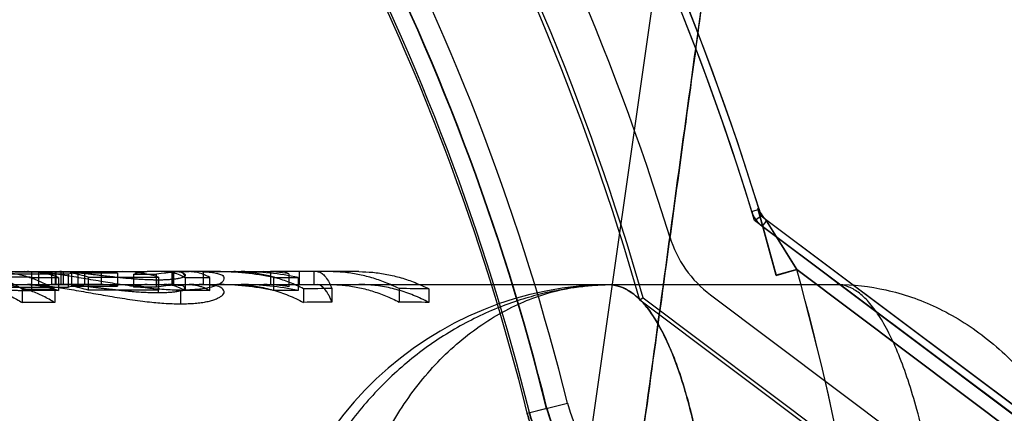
# Model space of a CAD drawing. Header units: millimetres. Extents: x 0 to 297, y 0 to 210.
# Tile 249 of 256: x 59.2713 to 59.4777, y 161.3406 to 161.4231. Entities that reach past the tile are written whole.
import ezdxf

# ---------------------------------------------------------------- set-up
doc = ezdxf.new("R2010")
doc.units = ezdxf.units.MM
doc.header["$LTSCALE"] = 16.335
doc.layers.get('0').update_dxf_attribs({"linetype": 'CONTINUOUS'})
for name, color, linetype in [('AXES_REF', 7, 'CONTINUOUS'), ('INTFCLR_1', 7, 'CONTINUOUS'), ('INTFCLR_144815', 7, 'CONTINUOUS'), ('INTFCLR_72935', 7, 'CONTINUOUS')]:
    doc.layers.add(name, color=color, linetype=linetype)

msp = doc.modelspace()

# ---------------------------------------------------------------- linework, layer by layer
at = {"color": 7, "linetype": 'Continuous'}
for radius in [8.7262453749, 8.7255, 8.6696226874]:
    msp.add_circle((57.5376079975, 154.4105885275), radius, dxfattribs=at)
msp.add_arc((57.5376079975, 154.4105885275), 8.64, 278.2771290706, 261.7228709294, dxfattribs=at)
at = {"layer": 'AXES_REF', "color": 9, "linetype": 'Continuous'}
msp.add_circle((57.5376079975, 154.4105885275), 7.9600610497, dxfattribs=at)
at = {"layer": 'INTFCLR_1', "color": 9, "linetype": 'Continuous'}
for p, q in [((59.42476840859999, 161.3828814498), (59.4262854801, 161.3833471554)), ((59.42985864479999, 161.3695095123), (59.4260616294, 161.3835150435)), ((59.4278873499, 161.3810677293), (59.4269351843, 161.3797981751)), ((59.5886596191, 161.2604885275), (59.42766164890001, 161.3812370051)), ((59.42766164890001, 161.3812370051), (59.4341900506, 161.3707157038)), ((59.4298586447, 161.3695095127), (59.4341900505, 161.370715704)), ((59.4341900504, 161.370715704), (59.5763596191, 161.2640885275)), ((59.3777023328, 161.340632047), (59.386121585, 161.3427204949))]:
    msp.add_line(p, q, dxfattribs=at)
at = {"layer": 'INTFCLR_1', "color": 6, "linetype": 'Continuous'}
for p, q in [((59.4260616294, 161.3835150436), (59.42628548, 161.3833471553)), ((59.4269351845, 161.3797981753), (59.5869728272, 161.2597699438)), ((59.4161351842, 161.365398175), (59.54549879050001, 161.2683754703))]:
    msp.add_line(p, q, dxfattribs=at)
for centre, radius, start, end in [((58.9058596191, 161.2235885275), 0.5443949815, 17.0652676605, 50.6603330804), ((58.9058596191, 161.2235885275), 0.5428080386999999, 17.0652678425, 50.60049391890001), ((58.9058596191, 161.2235885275), 0.5248080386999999, 17.065267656, 43.9273773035), ((59.43058734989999, 161.3846677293), 0.0060869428, 197.065251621, 233.1301031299), ((59.43058734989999, 161.3846677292), 0.0045, 197.0652665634, 233.1301023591), ((59.43058734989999, 161.3846677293), 0.0240869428, 197.065267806, 233.1301024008)]:
    msp.add_arc(centre, radius, start, end, dxfattribs=at)
at = {"layer": 'INTFCLR_1', "color": 9, "linetype": 'Continuous'}
for centre, radius, start, end in [((58.9058596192, 161.2235885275), 0.4948171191, 13.9313763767, 41.1654492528), ((58.9058596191, 161.2235885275), 0.4903178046, 13.9313763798, 41.16544923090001), ((58.9058596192, 161.2235885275), 0.4861427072, 13.9313770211, 41.16544983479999), ((58.9058596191, 161.2235885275), 0.4866235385, 13.9313763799, 41.1654492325), ((58.9058596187, 161.2235885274), 0.5484336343, 4.2349578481, 15.5612268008), ((59.4080353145, 161.3481563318), 0.0225778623, 193.931376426, 269.9999999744), ((59.4080353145, 161.3481563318), 0.0270771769, 193.9313763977, 269.9999999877)]:
    msp.add_arc(centre, radius, start, end, dxfattribs=at)
msp.add_open_spline([(59.42766164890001, 161.3812370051), (59.4269193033, 161.3817937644), (59.4263335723, 161.3826278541), (59.4260616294, 161.3835150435)], degree=3, dxfattribs=at)
for points, knots in [([(59.412220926, 161.3148015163), (59.4110098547, 161.3147407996), (59.4084844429, 161.314752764), (59.4045549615, 161.315218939), (59.4011355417, 161.3160578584), (59.3982794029, 161.3170641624), (59.3960079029, 161.318050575), (59.3936662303, 161.3192848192), (59.39126340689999, 161.3208103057), (59.3888121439, 161.3226834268), (59.386325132, 161.3249847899), (59.38430629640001, 161.3272857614), (59.3827180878, 161.3294414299), (59.38151737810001, 161.3313054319), (59.3803763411, 161.3333673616), (59.3793300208, 161.3356219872), (59.3784132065, 161.3380567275), (59.3779195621, 161.3397563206), (59.3777023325, 161.3406320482)], [0, 0, 0, 0, 0.0779033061, 0.1618667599, 0.253680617, 0.3034199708, 0.3562896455, 0.4126322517, 0.4733102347, 0.5389302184, 0.6105590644, 0.6906636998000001, 0.7351564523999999, 0.7824908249, 0.8330084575, 0.8864378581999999, 0.9420335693, 1, 1, 1, 1]), ([(59.4080353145, 161.318546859), (59.40699241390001, 161.3184866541), (59.4048160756, 161.318481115), (59.40142578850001, 161.3188605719), (59.3984712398, 161.3195667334), (59.3960016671, 161.3204222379), (59.3940353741, 161.3212642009), (59.392008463, 161.3223209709), (59.3899264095, 161.3236305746), (59.3878019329, 161.3252418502), (59.3856450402, 161.3272252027), (59.3838944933, 161.3292103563), (59.382517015, 161.3310715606), (59.381475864, 161.332681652), (59.3804861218, 161.3344641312), (59.3795789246, 161.3364137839), (59.378784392, 161.3385198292), (59.3783568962, 161.3399901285), (59.3781690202, 161.3407478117)], [0, 0, 0, 0, 0.0776846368, 0.1614602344, 0.2531489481, 0.3029013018, 0.3556901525, 0.4120655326, 0.4727178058, 0.5383906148, 0.6100777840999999, 0.6902787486, 0.7347779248, 0.7821808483, 0.8327613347, 0.8862761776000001, 0.9419483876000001, 1, 1, 1, 1])]:
    msp.add_open_spline(points, degree=3, knots=knots, dxfattribs=at)
at = {"layer": 'INTFCLR_144815', "color": 9, "linetype": 'Continuous'}
for p, q in [((59.3106967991, 160.7740740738), (59.47390707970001, 161.9152143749)), ((59.2521740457, 161.3702885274), (59.2722365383, 161.3702885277)), ((59.272929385, 161.3702885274), (59.2929169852, 161.3702885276)), ((59.3089324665, 161.3702885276), (59.2980181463, 161.3702885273)), ((59.3126519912, 161.3702885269), (59.3225214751, 161.3702885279)), ((59.33366178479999, 161.3702885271), (59.3265992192, 161.370288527)), ((59.34242181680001, 161.3702885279), (59.336290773, 161.370288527)), ((58.59365936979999, 161.3675885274), (59.4425687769, 161.3675885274)), ((59.2738328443, 161.3663503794), (59.2738328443, 161.369095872)), ((59.39561641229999, 161.3675236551), (59.39561641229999, 161.3675885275))]:
    msp.add_line(p, q, dxfattribs=at)
at = {"layer": 'INTFCLR_144815', "color": 6, "linetype": 'Continuous'}
for p, q in [((59.2815174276, 161.369775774), (59.2667719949, 161.369775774)), ((59.27030475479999, 161.3702451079), (59.2799480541, 161.3702451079)), ((59.2738850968, 161.3675676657), (59.2738850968, 161.37026842)), ((59.2752866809, 161.3702885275), (59.2752866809, 161.3675885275)), ((59.2780665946, 161.3675885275), (59.2780665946, 161.3702885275)), ((59.27816527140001, 161.3702885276), (59.2787459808, 161.3702816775)), ((59.2787459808, 161.370282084), (59.2787459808, 161.3675818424)), ((59.2787459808, 161.370282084), (59.28838928, 161.370282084)), ((59.2789767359, 161.3675885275), (59.2789767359, 161.3702885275)), ((59.2799480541, 161.3702440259), (59.2809340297, 161.3702835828)), ((59.2799480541, 161.3702440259), (59.2799480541, 161.367542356)), ((59.280462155, 161.3702762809), (59.280462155, 161.3675758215)), ((59.2815174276, 161.3670625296), (59.2815174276, 161.3697816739)), ((59.291815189, 161.3699666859), (59.2821718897, 161.3699666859)), ((59.2821718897, 161.3699616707), (59.2821718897, 161.3672493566)), ((59.283561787, 161.3675885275), (59.283561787, 161.3702885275)), ((59.2849299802, 161.3702885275), (59.2849299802, 161.3675885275)), ((59.28838928, 161.3702824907), (59.28838928, 161.3675822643)), ((59.291815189, 161.3699666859), (59.291815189, 161.3672545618)), ((59.29516628, 161.369767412), (59.29516628, 161.367047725)), ((59.29516628, 161.3697672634), (59.3000079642, 161.3697672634)), ((59.3000079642, 161.3670474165), (59.3000079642, 161.3697671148)), ((59.3033015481, 161.367574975), (59.3033015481, 161.370275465)), ((59.3034405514, 161.3702885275), (59.3034405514, 161.3675885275)), ((59.30361493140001, 161.3675885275), (59.30361493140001, 161.3702885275)), ((59.3126519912, 161.3702885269), (59.3089324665, 161.3702885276)), ((59.3098571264, 161.3675885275), (59.3098571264, 161.3702885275)), ((59.3238870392, 161.3702885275), (59.3238870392, 161.3675885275)), ((59.3265992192, 161.3702885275), (59.3238870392, 161.3702885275)), ((59.3276993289, 161.3698474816), (59.3269892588, 161.3702334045)), ((59.3276993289, 161.3698474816), (59.3276993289, 161.3671308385)), ((59.3298716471, 161.3702885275), (59.3298716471, 161.3675885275)), ((59.3329369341, 161.3702885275), (59.3329369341, 161.3675885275)), ((59.336290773, 161.3702885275), (59.33366178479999, 161.3702885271)), ((59.2799480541, 161.3675434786), (59.27030475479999, 161.3675434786)), ((59.2738328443, 161.369095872), (59.2794692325, 161.3690859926)), ((59.2787459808, 161.3675814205), (59.27816527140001, 161.3675885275)), ((59.28838928, 161.3675818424), (59.2787459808, 161.3675818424)), ((59.2794692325, 161.3690859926), (59.2794692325, 161.3663401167)), ((59.28142716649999, 161.3675885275), (59.2804409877, 161.3675680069)), ((59.2856912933, 161.3691381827), (59.2856912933, 161.3663943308)), ((59.2856912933, 161.3691381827), (59.300436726, 161.3691381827)), ((59.3003478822, 161.368595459), (59.3003478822, 161.3658304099)), ((59.300436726, 161.3691296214), (59.300436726, 161.3663854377)), ((59.3059849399, 161.3690708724), (59.3059849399, 161.3663244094)), ((59.3059849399, 161.3690708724), (59.3111538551, 161.3690708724)), ((59.3111538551, 161.3663244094), (59.3111538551, 161.3690708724)), ((59.3245235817, 161.3690744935), (59.3245235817, 161.3663281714)), ((59.3245235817, 161.3690744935), (59.329692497, 161.3690744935)), ((59.3265992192, 161.3675885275), (59.3273455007, 161.3673785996)), ((59.329692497, 161.3690633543), (59.329692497, 161.3663165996)), ((59.2667719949, 161.3670564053), (59.2815174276, 161.3670564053)), ((59.2718654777, 161.3666416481), (59.2786486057, 161.3666416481)), ((59.2718654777, 161.3666384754), (59.2718654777, 161.3637941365)), ((59.2794692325, 161.3663401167), (59.2738328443, 161.3663503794)), ((59.2786486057, 161.3666416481), (59.2786486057, 161.3637974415)), ((59.2821718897, 161.3672545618), (59.291815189, 161.3672545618)), ((59.300436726, 161.3663943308), (59.2856912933, 161.3663943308)), ((59.3000079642, 161.3670475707), (59.29516628, 161.3670475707)), ((59.3050445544, 161.3664080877), (59.3050445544, 161.3635541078)), ((59.3111538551, 161.3663244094), (59.3059849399, 161.3663244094)), ((59.329692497, 161.3663281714), (59.3245235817, 161.3663281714)), ((59.3308075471, 161.3666952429), (59.3308075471, 161.3638532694)), ((59.33677498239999, 161.3667393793), (59.33677498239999, 161.3638992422)), ((59.350830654, 161.3667370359), (59.350830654, 161.3638968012)), ((59.35706426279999, 161.3666865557), (59.35706426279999, 161.3638442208)), ((59.2786486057, 161.3637974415), (59.2718654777, 161.3637974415))]:
    msp.add_line(p, q, dxfattribs=at)
at = {"layer": 'INTFCLR_144815', "color": 7, "linetype": 'Continuous'}
for p, q in [((59.2722365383, 161.3702885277), (59.272929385, 161.3702885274)), ((59.2745552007, 161.3702344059), (59.2738850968, 161.37026842)), ((59.27455511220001, 161.3702329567), (59.2738850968, 161.37026842)), ((59.2929169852, 161.3702885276), (59.2980181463, 161.3702885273)), ((59.30987860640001, 161.3702723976), (59.3104971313, 161.370241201)), ((59.30987860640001, 161.3702723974), (59.310497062, 161.3702401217)), ((59.273885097, 161.3675676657), (59.2745555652, 161.3675323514)), ((59.2738850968, 161.3675676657), (59.2745554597, 161.3675306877)), ((59.3003478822, 161.3685954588), (59.3011147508, 161.3686032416)), ((59.3104974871, 161.3675394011), (59.3098786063, 161.3675717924)), ((59.3104974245, 161.36753846), (59.30987860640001, 161.3675717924)), ((59.3050445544, 161.3664080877), (59.3037757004, 161.3664256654)), ((59.3031825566, 161.3635897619), (59.3043909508, 161.363561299)), ((59.3050445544, 161.3635541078), (59.306258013, 161.3635740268))]:
    msp.add_line(p, q, dxfattribs=at)
at = {"layer": 'INTFCLR_144815', "color": 6, "linetype": 'Continuous'}
for centre, radius, start, end in [((59.2729211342, 161.347173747), 0.0231147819, 87.6098839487, 89.979548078), ((59.2797133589, 161.3473924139), 0.0228961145, 88.1258604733, 89.98280695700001), ((59.2865213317, 161.3453425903), 0.0249461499, 90.0457827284, 101.5713831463), ((59.2779375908, 161.3442521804), 0.0260560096, 72.6877659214, 80.64746636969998), ((59.2878295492, 161.345417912), 0.0248709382, 80.7784190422, 88.7104225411), ((59.3078480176, 161.3110901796), 0.0591983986, 90.00778778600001, 97.6104365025), ((59.3024518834, 161.3426511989), 0.0276373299, 88.23825698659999, 90.0179861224), ((59.3089378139, 161.3428452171), 0.027443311, 88.0354410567, 90.0111642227), ((59.3126462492, 161.3111749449), 0.0591136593, 78.40901922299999, 89.99443454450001), ((59.3177603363, 161.3115744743), 0.0587140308, 78.2744042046, 89.99797377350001), ((59.32250865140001, 161.3395294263), 0.0307592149, 80.28472847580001, 89.97611295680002), ((59.2729211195, 161.3453080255), 0.0222805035, 87.5202942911, 89.97874417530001), ((59.2797133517, 161.3455192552), 0.0220692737, 88.05559954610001, 89.98214427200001), ((59.28651048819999, 161.3436349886), 0.0239534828, 90.02174229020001, 102.0313117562), ((59.2878362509, 161.3436792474), 0.0239093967, 80.420447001, 88.6746198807), ((59.3078441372, 161.3105822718), 0.0570062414, 90.0041872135, 97.90098231), ((59.3024518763, 161.3409493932), 0.0266391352, 88.17220552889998, 90.0186448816), ((59.3089378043, 161.3411362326), 0.0264522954, 87.96178921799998, 90.01156210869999), ((59.3126492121, 161.3106339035), 0.0569546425, 77.9662558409, 89.9972042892), ((59.3177556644, 161.3109472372), 0.0566414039, 77.8340583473, 89.99317378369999), ((59.3225156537, 161.3380111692), 0.0295773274, 79.9063468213, 89.98872315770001), ((59.2779690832, 161.342585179), 0.0250196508, 72.02249596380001, 80.32961232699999), ((59.3430568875, 160.1138952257), 1.2528598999, 90.28728523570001, 90.56019566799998), ((59.3438252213, 160.1167059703), 1.2500506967, 89.39318030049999, 89.67890595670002), ((59.34307589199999, 160.1586424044), 1.2052733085, 90.2995313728, 90.5832175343), ((59.3438505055, 160.1667788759), 1.1971382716, 89.36756854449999, 89.665923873)]:
    msp.add_arc(centre, radius, start, end, dxfattribs=at)
at = {"layer": 'INTFCLR_144815', "color": 7, "linetype": 'Continuous'}
for centre, radius, start, end in [((59.2795244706, 161.339619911), 0.0306707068, 86.61785905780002, 88.2480437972), ((59.3026465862, 161.3499799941), 0.0203060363, 85.9571054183, 88.1516303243), ((59.30051725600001, 161.4441871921), 0.075590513, 268.9641150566, 269.5512295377), ((59.3059409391, 161.4954077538), 0.1290027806, 269.1929557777, 269.6018731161), ((59.3030615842, 161.5473195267), 0.1809223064, 270.6279938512, 270.9074788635), ((59.3050849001, 161.4165644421), 0.0501513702, 270.6818185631, 271.9450443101), ((59.3059424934, 161.4874864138), 0.1239355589, 269.1590222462, 269.5848765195), ((59.3030663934, 161.5368229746), 0.1732801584, 270.6541011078, 270.9460640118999)]:
    msp.add_arc(centre, radius, start, end, dxfattribs=at)
at = {"layer": 'INTFCLR_144815', "color": 9, "linetype": 'Continuous'}
msp.add_arc((59.3956169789, 161.2955885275), 0.07200000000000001, 89.99999998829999, 176.9999999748, dxfattribs=at)
at = {"layer": 'INTFCLR_144815', "color": 7, "linetype": 'Continuous'}
for points, knots in [([(59.3982606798, 161.3096670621), (59.39996861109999, 161.3220437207), (59.4033307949, 161.3464414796), (59.40826910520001, 161.3823812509), (59.4130068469, 161.4169675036), (59.41758892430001, 161.4505257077), (59.422059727, 161.4833835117), (59.4264396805, 161.5156985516), (59.4306607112, 161.5469744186), (59.4346755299, 161.5768616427), (59.4385032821, 161.6055020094), (59.4421790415, 161.6331622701), (59.4457053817, 161.6598712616), (59.449013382, 161.685112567), (59.4520481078, 161.7084605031), (59.4547397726, 161.7293574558), (59.45712085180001, 161.7480229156), (59.4591872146, 161.7643877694), (59.46100916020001, 161.7789755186), (59.46260983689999, 161.7919388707), (59.4640225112, 161.8035209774), (59.46525137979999, 161.8137273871), (59.4663446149, 161.8229268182), (59.46731649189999, 161.8312203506), (59.4681873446, 161.8387668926), (59.46893458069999, 161.845343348), (59.4696077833, 161.8513629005), (59.470217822, 161.8569135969), (59.4707655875, 161.8619942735), (59.4712417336, 161.8664978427), (59.471670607, 161.8706379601), (59.4720580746, 161.8744638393), (59.4724011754, 161.8779358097), (59.4727047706, 161.881086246), (59.4729759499, 161.8839781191), (59.4732183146, 161.8866425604), (59.4734354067, 161.8891062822), (59.4736283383, 161.8913743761), (59.4737996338, 161.8934703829), (59.473943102, 161.895300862), (59.4740667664, 161.8969488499), (59.4741794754, 161.8985238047), (59.474281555, 161.9000341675), (59.4743703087, 161.9014392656), (59.474442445, 161.9026683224), (59.4745156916, 161.9040203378), (59.4745888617, 161.9055505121), (59.4746554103, 161.9073180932), (59.4746943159, 161.90893803), (59.4747037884, 161.9104428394), (59.47468342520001, 161.9117210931), (59.47461956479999, 161.9130415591), (59.4744915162, 161.9140373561), (59.4742826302, 161.9152419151), (59.4739070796, 161.9152143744)], [0, 0, 0, 0, 0.0613827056, 0.1209989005, 0.1782309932, 0.2328916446, 0.2873999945, 0.3411487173, 0.3931069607, 0.4424512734, 0.4893034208, 0.5350680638, 0.5795406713, 0.6216633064, 0.6601388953, 0.6952138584, 0.7251780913, 0.7525853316, 0.7762526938, 0.7974044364, 0.8167578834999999, 0.8335772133, 0.8479106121, 0.8622726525, 0.8746020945, 0.8852327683, 0.8947906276, 0.9043604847, 0.9126674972, 0.9198966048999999, 0.9266098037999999, 0.9331167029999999, 0.9387892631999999, 0.9437506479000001, 0.9486664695, 0.9530593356, 0.9568950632, 0.9608176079, 0.9642426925, 0.9672270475, 0.9698383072, 0.9723619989, 0.9749845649, 0.9772756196, 0.9792789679, 0.981033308, 0.9839277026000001, 0.9868057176, 0.9897212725, 0.9918956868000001, 0.9941773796, 0.9960744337, 0.9981499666, 1, 1, 1, 1]), ([(59.4394103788, 161.612275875), (59.4393203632, 161.6115997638), (59.4391341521, 161.6102017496), (59.4388779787, 161.6082791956), (59.4386215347, 161.606355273), (59.4383865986, 161.6045932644), (59.4381372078, 161.6027234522), (59.4378759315, 161.6007651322), (59.4375782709, 161.5985349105), (59.43725383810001, 161.5961050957), (59.436899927, 161.5934556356), (59.4365037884, 161.5904914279), (59.4360694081, 161.5872428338), (59.4355902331, 161.5836612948), (59.4350586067, 161.5796901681), (59.4344637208, 161.5752497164), (59.4337954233, 161.5702652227), (59.4330605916, 161.5647892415), (59.4322343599, 161.5586381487), (59.4313135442, 161.5517902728), (59.4302789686, 161.5441055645), (59.4291192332, 161.535503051), (59.4278246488, 161.5259133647), (59.4263795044, 161.5152232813), (59.4247520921, 161.5032034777), (59.4229279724, 161.4897533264), (59.4208991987, 161.4748208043), (59.4186489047, 161.4582876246), (59.4161459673, 161.4399312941), (59.4133441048, 161.4194228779), (59.4102023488, 161.3964744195), (59.4066526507, 161.3706026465), (59.40262952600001, 161.3413501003), (59.3997763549, 161.3206469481), (59.3982606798, 161.3096670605)], [0, 0, 0, 0, 0.0067002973, 0.0138545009, 0.0190528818, 0.0257668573, 0.0313165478, 0.0375834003, 0.0451746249, 0.0534191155, 0.0616642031, 0.0714324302, 0.08279650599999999, 0.09386036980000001, 0.1069287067, 0.1221543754, 0.1378702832, 0.1563313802, 0.176429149, 0.1988374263, 0.2242060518, 0.2525999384, 0.2841075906, 0.3192636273, 0.3585678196, 0.4032599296, 0.4525990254, 0.5066031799, 0.5671689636, 0.6345886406, 0.7099364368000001, 0.7947030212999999, 0.8911176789, 1, 1, 1, 1]), ([(59.3041239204, 161.3664177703), (59.3035645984, 161.366427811), (59.3024210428, 161.3664671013), (59.3007286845, 161.3665730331), (59.2989660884, 161.3667275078), (59.29709095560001, 161.3669358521), (59.2950457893, 161.3671969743), (59.2929105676, 161.3675057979), (59.2908215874, 161.3678305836), (59.28876764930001, 161.3681659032), (59.2867509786, 161.3685085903), (59.2847148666, 161.3688557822), (59.2827215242, 161.369190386), (59.2808345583, 161.3694904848), (59.2790592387, 161.369753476), (59.2774371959, 161.3699663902), (59.2759425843, 161.370130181), (59.2750046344, 161.3702066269), (59.2745552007, 161.3702344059)], [0, 0, 0, 0, 0.0562470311, 0.1150278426, 0.1704748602, 0.2341330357, 0.3047136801, 0.3777699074, 0.4510488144, 0.5172749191, 0.5870188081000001, 0.6567244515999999, 0.7249545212, 0.7902456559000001, 0.8488340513, 0.9054002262, 0.9547246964, 1, 1, 1, 1]), ([(59.280462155, 161.3702762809), (59.2808394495, 161.3702633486), (59.2816039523, 161.3702255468), (59.2827645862, 161.3701343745), (59.2839405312, 161.370023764), (59.2850943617, 161.369900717), (59.2861865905, 161.3697787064), (59.28723548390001, 161.3696582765), (59.2883291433, 161.3695303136), (59.2895585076, 161.3693886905), (59.29089493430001, 161.369237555), (59.2922598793, 161.3690868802), (59.2936244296, 161.3689494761), (59.29496852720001, 161.3688302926), (59.2962830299, 161.3687323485), (59.297471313, 161.3686642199), (59.298516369, 161.3686216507), (59.2994536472, 161.3686027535), (59.300046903, 161.3685967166), (59.3003478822, 161.368595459)], [0, 0, 0, 0, 0.0567222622, 0.1149862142, 0.1749104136, 0.2341847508, 0.2893311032, 0.3400399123, 0.3928174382, 0.4547757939, 0.5259749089, 0.5948973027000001, 0.6611049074, 0.7320331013, 0.7976363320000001, 0.8591496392, 0.9108593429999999, 0.9547770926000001, 1, 1, 1, 1]), ([(59.3003478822, 161.368595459), (59.3006802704, 161.3685959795), (59.3013208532, 161.3686035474), (59.302269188, 161.368631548), (59.3031484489, 161.3686942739), (59.3041170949, 161.3687887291), (59.3049099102, 161.3689885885), (59.3062150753, 161.3691597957), (59.3053824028, 161.37038676), (59.3043247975, 161.3701635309), (59.3035988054, 161.3702650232), (59.3033015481, 161.370275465)], [0, 0, 0, 0, 0.1149307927, 0.2216825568, 0.3272439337, 0.4222423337, 0.548541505, 0.6506914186, 0.7453168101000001, 0.8971532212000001, 1, 1, 1, 1]), ([(59.3014592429, 161.3686092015), (59.30180263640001, 161.3686166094), (59.3024599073, 161.3686418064), (59.3033804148, 161.3687129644), (59.3043999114, 161.3688403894), (59.3051753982, 161.3690014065), (59.3064366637, 161.3694452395), (59.3051621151, 161.3703048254), (59.304521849, 161.3702030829), (59.3040782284, 161.3702354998)], [0, 0, 0, 0, 0.1474653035, 0.2814533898, 0.3997565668, 0.5755430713, 0.6802259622, 0.8090301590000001, 1, 1, 1, 1]), ([(59.3104971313, 161.370241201), (59.310839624, 161.3702194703), (59.3114896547, 161.3701604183), (59.3124013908, 161.3700159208), (59.3132304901, 161.3697779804), (59.3142756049, 161.3694109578), (59.3139760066, 161.3679806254), (59.312902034, 161.3675657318), (59.3119335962, 161.3671655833), (59.3109952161, 161.3669213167), (59.3099104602, 161.3667167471), (59.3086747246, 161.3665599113), (59.30732430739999, 161.3664561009), (59.3063981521, 161.3664254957), (59.3059270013, 161.3664199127)], [0, 0, 0, 0, 0.0787245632, 0.1503591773, 0.2086793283, 0.2849336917, 0.3635342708, 0.468195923, 0.5341108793, 0.6064308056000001, 0.6893707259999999, 0.7875132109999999, 0.8919121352, 1, 1, 1, 1]), ([(59.2745555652, 161.3675323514), (59.2750149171, 161.367502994), (59.27595846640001, 161.3674226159), (59.27745166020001, 161.3672523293), (59.2790613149, 161.3670328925), (59.2808221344, 161.3667621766), (59.282710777, 161.366450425), (59.2847074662, 161.3661023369), (59.2867564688, 161.3657390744), (59.2887598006, 161.3653852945), (59.29077603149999, 161.3650427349), (59.2928311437, 161.3647098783), (59.2949601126, 161.3643877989), (59.2970286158, 161.364111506), (59.2989239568, 161.3638913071), (59.3007022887, 161.36372778), (59.3024080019, 161.3636162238), (59.3035610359, 161.3635746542), (59.3041234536, 161.3635642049)], [0, 0, 0, 0, 0.0462484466, 0.0951247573, 0.1509922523, 0.2094659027, 0.2741202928, 0.3433220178, 0.4131116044, 0.4832086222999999, 0.5477247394, 0.6185976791, 0.6923889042, 0.7640632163, 0.8282702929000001, 0.8840942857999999, 0.9434802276, 1, 1, 1, 1]), ([(59.3059274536, 161.3635664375), (59.3064181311, 161.3635734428), (59.3073602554, 161.3636052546), (59.3087267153, 161.3637177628), (59.3099613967, 161.363884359), (59.3110476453, 161.3640987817), (59.3119655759, 161.3643616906), (59.3127586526, 161.3646735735), (59.3134995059, 161.3650998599), (59.3144715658, 161.3658059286), (59.3136484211, 161.3670893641), (59.3125170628, 161.3672588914), (59.3114565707, 161.3674665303), (59.3108208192, 161.3675182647), (59.3104974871, 161.3675394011)], [0, 0, 0, 0, 0.1117833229, 0.2146520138, 0.3121655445, 0.395535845, 0.4663569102, 0.5302331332, 0.5866318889, 0.6698067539, 0.7531859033, 0.8551299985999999, 0.9261906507, 1, 1, 1, 1])]:
    msp.add_open_spline(points, degree=3, knots=knots, dxfattribs=at)
at = {"layer": 'INTFCLR_144815', "color": 6, "linetype": 'Continuous'}
for points, knots in [([(59.2738328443, 161.3690958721), (59.27344355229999, 161.3690963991), (59.2726922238, 161.3690973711), (59.2716110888, 161.3691070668), (59.2706224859, 161.3691199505), (59.2697296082, 161.3691387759), (59.2689274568, 161.3691607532), (59.2680166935, 161.3691917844), (59.2670325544, 161.3692390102), (59.2659505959, 161.3693124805), (59.2649238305, 161.3693989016), (59.2638856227, 161.369498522), (59.2628277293, 161.3696106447), (59.26179320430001, 161.3697273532), (59.2608097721, 161.3698417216), (59.259887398, 161.3699512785), (59.2588440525, 161.3700718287), (59.2581001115, 161.3701542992), (59.25765160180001, 161.3701949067)], [0, 0, 0, 0, 0.0719444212, 0.138850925, 0.1998094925, 0.2546607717, 0.3038971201, 0.3481083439, 0.423073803, 0.4859700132, 0.5485132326, 0.613493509, 0.6787169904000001, 0.7451133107, 0.8058941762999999, 0.8616883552, 0.9167726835, 1, 1, 1, 1]), ([(59.2718654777, 161.3666384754), (59.2710641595, 161.3671212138), (59.2694670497, 161.3679839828), (59.2669936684, 161.3690102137), (59.2645072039, 161.3697436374), (59.26198441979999, 161.3701888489), (59.26028790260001, 161.3702885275), (59.2594422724, 161.3702885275)], [0, 0, 0, 0, 0.2141603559, 0.4147467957, 0.6119977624, 0.8064117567, 1, 1, 1, 1]), ([(59.2662245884, 161.3702885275), (59.2670441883, 161.3702885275), (59.268717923, 161.3701932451), (59.2712308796, 161.3697582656), (59.2737527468, 161.3690202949), (59.27624771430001, 161.3679854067), (59.2778547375, 161.3671162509), (59.2786486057, 161.3666380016)], [0, 0, 0, 0, 0.1876156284, 0.3827928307, 0.5825727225, 0.7878461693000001, 1, 1, 1, 1]), ([(59.2794692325, 161.3690859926), (59.2786832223, 161.3693495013), (59.2770959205, 161.3697933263), (59.2746715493, 161.3701982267), (59.2730455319, 161.3702885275), (59.2722365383, 161.3702885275)], [0, 0, 0, 0, 0.3378776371, 0.6702782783, 1, 1, 1, 1]), ([(59.300436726, 161.3691296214), (59.2996176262, 161.3693840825), (59.29796485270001, 161.3698120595), (59.2954461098, 161.3702016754), (59.29375774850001, 161.3702885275), (59.2929169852, 161.3702885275)], [0, 0, 0, 0, 0.3370499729, 0.6696113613, 1, 1, 1, 1]), ([(59.29516628, 161.369767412), (59.2955040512, 161.3698912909), (59.296158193, 161.3700885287), (59.2971168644, 161.3702544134), (59.2977284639, 161.3702885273), (59.2980181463, 161.3702885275)], [0, 0, 0, 0, 0.3705785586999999, 0.7016158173, 1, 1, 1, 1]), ([(59.3016320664, 161.3702885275), (59.3021168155, 161.3702885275), (59.3031090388, 161.3701947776), (59.30458069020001, 161.3697742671), (59.3055216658, 161.3693230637), (59.3059849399, 161.3690588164)], [0, 0, 0, 0, 0.3182483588, 0.6498519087, 1, 1, 1, 1]), ([(59.3111538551, 161.3690803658), (59.310690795, 161.3693402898), (59.3097551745, 161.3697816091), (59.3082871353, 161.3701955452), (59.3072974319, 161.3702885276), (59.3068085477, 161.3702885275)], [0, 0, 0, 0, 0.3497363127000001, 0.6780164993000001, 1, 1, 1, 1]), ([(59.3308075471, 161.3666952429), (59.3298575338, 161.3671738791), (59.32796503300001, 161.3680269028), (59.3250560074, 161.3690345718), (59.32213283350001, 161.3697542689), (59.3191686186, 161.3701908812), (59.31717753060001, 161.3702885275), (59.3161828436, 161.3702885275)], [0, 0, 0, 0, 0.2100496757, 0.4092446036, 0.6071158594, 0.8035922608, 1, 1, 1, 1]), ([(59.33366178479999, 161.3702885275), (59.33394231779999, 161.3702885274), (59.33456017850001, 161.3700849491), (59.3353504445, 161.369340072), (59.33610916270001, 161.3681989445), (59.3365504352, 161.3672678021), (59.33677498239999, 161.3667393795)], [0, 0, 0, 0, 0.1705944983, 0.3750273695, 0.6508525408, 1, 1, 1, 1]), ([(59.350830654, 161.3667370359), (59.34988565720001, 161.3672102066), (59.3480033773, 161.3680534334), (59.3451109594, 161.3690493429), (59.34220492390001, 161.3697605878), (59.3392584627, 161.3701920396), (59.3372794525, 161.3702885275), (59.336290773, 161.3702885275)], [0, 0, 0, 0, 0.2099873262, 0.4091680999, 0.6070498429, 0.8035556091, 1, 1, 1, 1]), ([(59.34242181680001, 161.3702885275), (59.3433872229, 161.3702885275), (59.3453542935, 161.3701949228), (59.3483102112, 161.3697673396), (59.3512779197, 161.369041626), (59.3542157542, 161.368023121), (59.3561221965, 161.3671617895), (59.35706426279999, 161.366686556)], [0, 0, 0, 0, 0.1903782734, 0.3876607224, 0.5880954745, 0.7919247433, 1, 1, 1, 1]), ([(59.25765160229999, 161.3674913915), (59.2579246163, 161.3674657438), (59.2584892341, 161.3674044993), (59.2593611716, 161.3673023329), (59.2602793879, 161.3671904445), (59.2612420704, 161.3670717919), (59.2622501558, 161.36695232), (59.2632831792, 161.3668336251), (59.264323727, 161.3667235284), (59.2653380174, 161.3666273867), (59.2663313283, 161.3665462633), (59.2673692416, 161.3664806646), (59.2685619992, 161.3664273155), (59.2697127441, 161.366394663), (59.27078656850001, 161.3663727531), (59.2717220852, 161.3663609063), (59.2727476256, 161.3663517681), (59.2734618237, 161.3663509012), (59.2738328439, 161.3663503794)], [0, 0, 0, 0, 0.0506648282, 0.1049246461, 0.1622046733, 0.2215708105, 0.2841380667, 0.3497639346, 0.4136893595, 0.4774618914, 0.5380027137, 0.5978190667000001, 0.6696010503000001, 0.7585882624, 0.8105121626, 0.8680437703, 0.9314493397, 1, 1, 1, 1]), ([(59.2594422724, 161.3675885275), (59.2602923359, 161.3675885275), (59.2619938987, 161.3674842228), (59.2645247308, 161.3670190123), (59.2670257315, 161.3662506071), (59.2694948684, 161.3651805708), (59.27108187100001, 161.3642858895), (59.2718654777, 161.3637941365)], [0, 0, 0, 0, 0.1938213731, 0.3875593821, 0.5854260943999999, 0.7890634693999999, 1, 1, 1, 1]), ([(59.2786486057, 161.3637936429), (59.2778708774, 161.3642817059), (59.2762886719, 161.3651745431), (59.2738216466, 161.3662458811), (59.2713107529, 161.3670186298), (59.2687745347, 161.3674845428), (59.26707123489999, 161.3675885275), (59.2662245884, 161.3675885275)], [0, 0, 0, 0, 0.209338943, 0.413402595, 0.6120674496, 0.806971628, 1, 1, 1, 1]), ([(59.2722365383, 161.3675885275), (59.2730472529, 161.3675885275), (59.27467394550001, 161.3674953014), (59.2770993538, 161.3670745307), (59.2786837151, 161.3666136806), (59.2794692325, 161.3663401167)], [0, 0, 0, 0, 0.3299773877, 0.6614444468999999, 1, 1, 1, 1]), ([(59.3003478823, 161.3658304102), (59.3000842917, 161.3658324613), (59.2993584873, 161.3658377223), (59.2981580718, 161.3658669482), (59.2967437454, 161.3659433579), (59.2955461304, 161.3660276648), (59.2945723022, 161.3661118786), (59.2938260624, 161.3661817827), (59.293083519, 161.3662549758), (59.29233683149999, 161.3663339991), (59.2915574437, 161.3664217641), (59.2907373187, 161.3665162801), (59.2899015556, 161.3666140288), (59.2890893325, 161.3667108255), (59.28830642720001, 161.3668051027), (59.2875459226, 161.3668969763), (59.2868071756, 161.3669856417), (59.28587549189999, 161.3670959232), (59.2847631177, 161.3672240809), (59.2834774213, 161.3673619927), (59.2820506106, 161.3674926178), (59.2810507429, 161.3675575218), (59.280462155, 161.3675758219)], [0, 0, 0, 0, 0.0395937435, 0.1090224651, 0.1803360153, 0.2523223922, 0.2893459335, 0.3271530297, 0.3649014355, 0.4014192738, 0.4399343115, 0.4827085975, 0.5254212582, 0.5663254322, 0.6055715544, 0.6438668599, 0.6813873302, 0.71733118, 0.7847868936, 0.8495767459, 0.9115486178, 1, 1, 1, 1]), ([(59.2929169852, 161.3675885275), (59.2937594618, 161.3675885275), (59.2954483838, 161.3674988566), (59.2979680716, 161.3670940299), (59.2996180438, 161.3666496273), (59.300436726, 161.3663854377)], [0, 0, 0, 0, 0.3306759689, 0.6623463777, 1, 1, 1, 1]), ([(59.2980181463, 161.3675885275), (59.2976991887, 161.3675885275), (59.2970577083, 161.3675475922), (59.2961004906, 161.3673645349), (59.295476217, 161.3671657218), (59.29516628, 161.367047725)], [0, 0, 0, 0, 0.3280206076, 0.658938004, 1, 1, 1, 1]), ([(59.3033015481, 161.3675749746), (59.30359464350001, 161.3675648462), (59.3041399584, 161.3675523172), (59.30489474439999, 161.3674052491), (59.3058484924, 161.3674905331), (59.3058875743, 161.3663131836), (59.3048821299, 161.3662440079), (59.30407739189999, 161.3660206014), (59.3031110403, 161.3659312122), (59.30189701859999, 161.3658416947), (59.30096188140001, 161.3658353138), (59.3003478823, 161.3658304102)], [0, 0, 0, 0, 0.1016882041, 0.1850200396, 0.2800521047, 0.3706109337, 0.4557854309, 0.5762566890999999, 0.6766342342, 0.7870958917, 1, 1, 1, 1]), ([(59.3059849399, 161.3663118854), (59.3056043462, 161.3665374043), (59.3049805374, 161.3668582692), (59.3040640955, 161.3672061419), (59.3032615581, 161.3674272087), (59.30243952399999, 161.3675601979), (59.30188857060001, 161.3675885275), (59.3016320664, 161.3675885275)], [0, 0, 0, 0, 0.2891787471, 0.4568359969, 0.6401074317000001, 0.8323305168, 1, 1, 1, 1]), ([(59.3068085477, 161.3675885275), (59.3070549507, 161.3675885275), (59.3075851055, 161.3675627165), (59.3083934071, 161.3674387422), (59.30919628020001, 161.3672261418), (59.3101305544, 161.3668810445), (59.31076563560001, 161.3665606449), (59.3111538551, 161.3663342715)], [0, 0, 0, 0, 0.1615989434, 0.3474743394, 0.5352769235, 0.7052699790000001, 1, 1, 1, 1]), ([(59.3161828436, 161.3675885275), (59.3167341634, 161.3675885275), (59.3178380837, 161.3675574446), (59.3194910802, 161.3674176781), (59.321139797, 161.3671849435), (59.3227820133, 161.3668595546), (59.3244156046, 161.3664419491), (59.326038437, 161.3659326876), (59.32764841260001, 161.3653324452), (59.3292434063, 161.364642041), (59.33028844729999, 161.3641256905), (59.3308075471, 161.3638532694)], [0, 0, 0, 0, 0.1085136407, 0.2172299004, 0.3263497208, 0.4360685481, 0.5465776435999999, 0.6580584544, 0.7706831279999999, 0.8846130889, 1, 1, 1, 1]), ([(59.3956158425, 161.3675234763), (59.39456412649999, 161.3675100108), (59.3924615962, 161.3674317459), (59.3891809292, 161.3671531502), (59.3856243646, 161.3666687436), (59.381633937, 161.3658904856), (59.37723097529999, 161.3647324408), (59.3725313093, 161.3631341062), (59.3677346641, 161.3610875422), (59.3630067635, 161.3586269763), (59.3584201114, 161.3557820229), (59.3540086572, 161.3525573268), (59.34975664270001, 161.3489298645), (59.3457652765, 161.34497012), (59.3419743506, 161.3406008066), (59.3384832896, 161.3359198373), (59.3352887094, 161.3308942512), (59.33247197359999, 161.3256604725), (59.3300177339, 161.320216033), (59.3279341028, 161.3145785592), (59.32625512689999, 161.3088925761), (59.32499530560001, 161.303375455), (59.3241260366, 161.298280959), (59.3237267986, 161.2950531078), (59.3235697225, 161.2935379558)], [0, 0, 0, 0, 0.0278776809, 0.0557399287, 0.08723556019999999, 0.1229672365, 0.1634315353, 0.2078104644, 0.2544177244, 0.301516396, 0.3489413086, 0.3973369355, 0.4462084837, 0.4969436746, 0.5462080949, 0.5993974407, 0.6515652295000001, 0.7039026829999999, 0.756797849, 0.809722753, 0.8630778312, 0.9138226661, 0.9596261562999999, 1, 1, 1, 1]), ([(59.33677498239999, 161.3638992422), (59.3366587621, 161.3641841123), (59.3364256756, 161.3647208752), (59.33605263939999, 161.3654645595), (59.33557162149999, 161.3662633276), (59.334916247, 161.3671293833), (59.3341003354, 161.3675885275), (59.33366178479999, 161.3675885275)], [0, 0, 0, 0, 0.1835299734, 0.3488746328, 0.4961328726, 0.7383940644, 1, 1, 1, 1]), ([(59.336290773, 161.3675885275), (59.33728458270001, 161.3675885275), (59.3392690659, 161.3674876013), (59.342224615, 161.3670368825), (59.345147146, 161.3662919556), (59.34803492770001, 161.3652536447), (59.3499062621, 161.3643789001), (59.350830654, 161.3638968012)], [0, 0, 0, 0, 0.1968917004, 0.3928714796, 0.5914001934, 0.7934510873, 1, 1, 1, 1]), ([(59.35706426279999, 161.3638442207), (59.3565445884, 161.3641172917), (59.3554983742, 161.3646348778), (59.3539015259, 161.3653269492), (59.3522896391, 161.3659286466), (59.3506648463, 161.3664391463), (59.3490292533, 161.3668577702), (59.34738500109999, 161.3671839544), (59.3457342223, 161.367417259), (59.34407914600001, 161.3675573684), (59.3429738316, 161.3675885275), (59.34242181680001, 161.3675885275)], [0, 0, 0, 0, 0.1153954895, 0.2293311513, 0.3419589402, 0.4534405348, 0.5639484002, 0.6736643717, 0.7827801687, 0.8914915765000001, 1, 1, 1, 1])]:
    msp.add_open_spline(points, degree=3, knots=knots, dxfattribs=at)
at = {"layer": 'INTFCLR_144815', "color": 9, "linetype": 'Continuous'}
for points, knots in [([(59.3383451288, 161.2993567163), (59.3385190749, 161.3035968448), (59.3394735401, 161.3122297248), (59.3427938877, 161.3249514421), (59.3481347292, 161.3370993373), (59.3553794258, 161.3479195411), (59.36418952, 161.3567414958), (59.3740458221, 161.3630935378), (59.3843177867, 161.3667887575), (59.3912850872, 161.3675885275), (59.3946280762, 161.3675885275)], [0, 0, 0, 0, 0.1308834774, 0.2668605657, 0.4040067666, 0.5382363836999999, 0.666176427, 0.7858622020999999, 0.8968959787, 1, 1, 1, 1]), ([(59.3946280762, 161.3675885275), (59.3962658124, 161.3675885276), (59.40004584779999, 161.3661844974), (59.4029792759, 161.3627128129), (59.4048869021, 161.3597561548), (59.4063531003, 161.3571293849), (59.4081014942, 161.3532982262), (59.4100137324, 161.3480146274), (59.41145727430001, 161.3430452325), (59.4125576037, 161.3386247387), (59.4136664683, 161.3336451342), (59.4149260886, 161.3268964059), (59.4159740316, 161.3197813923), (59.4167184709, 161.3136761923), (59.4174124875, 161.3070987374), (59.41811659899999, 161.2985150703), (59.4185939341, 161.2897017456), (59.4188487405, 161.2823886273), (59.4190155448, 161.2748079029), (59.4190330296, 161.2690768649), (59.4189977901, 161.2652408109)], [0, 0, 0, 0, 0.0447683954, 0.1032005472, 0.1213211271, 0.1410891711, 0.1853432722, 0.2362765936, 0.2945595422, 0.3267150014, 0.3607913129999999, 0.4340002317, 0.5143214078, 0.5573399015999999, 0.6021191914, 0.6951105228, 0.7927308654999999, 0.8433596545, 0.8951349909, 1, 1, 1, 1]), ([(59.4189977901, 161.2652408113), (59.4190479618, 161.2707076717), (59.4189815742, 161.2788351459), (59.4186446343, 161.2882658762), (59.4183811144, 161.29352536), (59.4179321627, 161.3010117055), (59.4172215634, 161.3094473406), (59.4162424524, 161.3176506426), (59.4156345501, 161.3220400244), (59.4147293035, 161.3280021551), (59.4135211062, 161.3345588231), (59.4120317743, 161.3407981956), (59.4111673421, 161.3440022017), (59.4099501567, 161.3481638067), (59.4080597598, 161.353597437), (59.40547526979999, 161.3589280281), (59.4032577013, 161.3622432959), (59.4012404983, 161.3646448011), (59.3990160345, 161.366453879), (59.3968508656, 161.3673005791), (59.3959380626, 161.3674810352), (59.3956158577, 161.3675235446)], [0, 0, 0, 0, 0.1506996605, 0.2239767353, 0.2601115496, 0.2958554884, 0.4307081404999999, 0.4933728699, 0.5235648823, 0.5528510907, 0.6596044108, 0.7071994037, 0.7296342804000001, 0.7510727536, 0.8267184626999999, 0.8879818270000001, 0.9137337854, 0.9364231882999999, 0.9744262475, 0.9910414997, 1, 1, 1, 1]), ([(59.4689537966, 161.2652408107), (59.4688334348, 161.2690487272), (59.4685146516, 161.2765301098), (59.4677958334, 161.2875473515), (59.4670044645, 161.2964717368), (59.4662586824, 161.3033842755), (59.4654691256, 161.3098958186), (59.4643803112, 161.3175780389), (59.4631114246, 161.324937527), (59.46201112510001, 161.3304529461), (59.4609185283, 161.3354442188), (59.4594966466, 161.3411425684), (59.4576449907, 161.3473210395), (59.4557045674, 161.3526750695), (59.453956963, 161.3566012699), (59.4525024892, 161.3593192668), (59.4511432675, 161.3615528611), (59.4494359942, 161.363864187), (59.4472338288, 161.3659688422), (59.4449500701, 161.3672796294), (59.4433323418, 161.3675885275), (59.442568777, 161.3675885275)], [0, 0, 0, 0, 0.1042635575, 0.2049087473, 0.3021266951, 0.3494296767, 0.3951775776, 0.4816294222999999, 0.5617414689, 0.5995186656, 0.6355363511, 0.7015662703, 0.7601961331, 0.8119752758, 0.8573235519, 0.8776594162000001, 0.8962984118, 0.9288575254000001, 0.9560174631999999, 0.97910347, 1, 1, 1, 1]), ([(59.442568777, 161.3675885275), (59.4460265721, 161.3675885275), (59.4532193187, 161.3667919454), (59.4638349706, 161.3631082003), (59.4740312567, 161.3567686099), (59.4831549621, 161.3479526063), (59.49066243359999, 161.337129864), (59.4961982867, 161.3249735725), (59.4996396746, 161.312241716), (59.5006291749, 161.3035984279), (59.500809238, 161.2993567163)], [0, 0, 0, 0, 0.1050837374, 0.21787631, 0.3387406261, 0.4670384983, 0.6007623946, 0.736684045, 0.8709766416, 1, 1, 1, 1])]:
    msp.add_open_spline(points, degree=3, knots=knots, dxfattribs=at)
at = {"layer": 'INTFCLR_72935', "color": 6, "linetype": 'Continuous'}
for p, q in [((59.4253376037, 161.3810153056), (59.4267052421, 161.3819732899)), ((59.4262779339, 161.3833717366), (59.42605407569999, 161.3835396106)), ((59.4267052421, 161.3819732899), (59.4276542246, 161.381261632)), ((59.58830791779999, 161.2588011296), (59.4253376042, 161.3810153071)), ((59.4019628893, 161.3647957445), (59.4012781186, 161.3643250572)), ((59.5180633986, 161.2767458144), (59.4012781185, 161.3643250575)), ((59.4019628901, 161.3647957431), (59.518535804, 161.2773757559))]:
    msp.add_line(p, q, dxfattribs=at)
at = {"layer": 'INTFCLR_72935', "color": 9, "linetype": 'Continuous'}
for p, q in [((59.4260540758, 161.3835396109), (59.4298517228, 161.3695343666)), ((59.4276542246, 161.381261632), (59.5887030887, 161.2604883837)), ((59.4341830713, 161.3707407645), (59.4276542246, 161.3812616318)), ((59.4341830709, 161.3707407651), (59.42985172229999, 161.3695343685)), ((59.57640183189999, 161.2640885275), (59.4341830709, 161.3707407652)), ((59.3777023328, 161.340632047), (59.3818295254, 161.3416558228))]:
    msp.add_line(p, q, dxfattribs=at)
at = {"layer": 'INTFCLR_72935', "color": 6, "linetype": 'Continuous'}
for centre, radius, start, end in [((58.9058596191, 161.2235885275), 0.5443949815, 16.9140743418, 50.66033312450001), ((58.9058596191, 161.2235885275), 0.5428080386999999, 16.8593289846, 50.60049391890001), ((58.9058596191, 161.2235885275), 0.5150206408, 15.8585784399, 43.6930068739), ((58.9058596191, 161.2235885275), 0.5158080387, 15.8880864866, 43.6930069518), ((58.9058596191, 161.2235885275), 0.4903949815, 13.9313763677, 41.16544925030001), ((59.4305797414, 161.3846925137), 0.0045, 197.0679770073, 233.1331535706), ((59.4080353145, 161.3481563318), 0.027, 193.9313766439, 269.9999999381)]:
    msp.add_arc(centre, radius, start, end, dxfattribs=at)
at = {"layer": 'INTFCLR_72935', "color": 9, "linetype": 'Continuous'}
for centre, radius, start, end in [((58.9058596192, 161.2235885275), 0.4861427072, 13.9313770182, 41.165449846), ((58.9058596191, 161.2235885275), 0.4866235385, 13.931376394, 41.16544924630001), ((58.9058596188, 161.2235885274), 0.5484336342, 4.2349578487, 15.5639446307)]:
    msp.add_arc(centre, radius, start, end, dxfattribs=at)
msp.add_open_spline([(59.4260540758, 161.3835396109), (59.42632606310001, 161.3826524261), (59.4269118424, 161.3818183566), (59.4276542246, 161.3812616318)], degree=3, dxfattribs=at)
for points, knots in [([(59.3777023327, 161.340632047), (59.3779176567, 161.3397640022), (59.3784098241, 161.3380661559), (59.379325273, 161.3356329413), (59.3803716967, 161.3333768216), (59.3815106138, 161.3313169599), (59.38270616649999, 161.3294589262), (59.38429669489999, 161.327297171), (59.3859651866, 161.3253938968), (59.3876784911, 161.3237319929), (59.3892946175, 161.3223132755), (59.3919886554, 161.3202592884), (59.3951674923, 161.3184142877), (59.3982969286, 161.3170567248), (59.4011484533, 161.3160546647), (59.4045617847, 161.3152178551), (59.4084868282, 161.314752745), (59.4110103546, 161.3147408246), (59.4122209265, 161.3148015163)], [0, 0, 0, 0, 0.0574620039, 0.1134387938, 0.166877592, 0.2171065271, 0.2645507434, 0.3087290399, 0.3894613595, 0.4267760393, 0.4620386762, 0.5275743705, 0.6441857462, 0.6969909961, 0.7465939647, 0.8382414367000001, 0.9221232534, 1, 1, 1, 1]), ([(59.3781690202, 161.3407478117), (59.3783553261, 161.3399967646), (59.3787815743, 161.3385279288), (59.37957474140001, 161.3364233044), (59.3804821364, 161.3344723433), (59.38146986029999, 161.3326917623), (59.3825069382, 161.3310863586), (59.3838863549, 161.3292197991), (59.3853334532, 161.3275776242), (59.3868191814, 161.3261451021), (59.3882204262, 161.3249231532), (59.39055514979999, 161.3231566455), (59.39330797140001, 161.3215744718), (59.3960169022, 161.3204161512), (59.398482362, 161.3195639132), (59.4014317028, 161.3188597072), (59.4048181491, 161.3184811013), (59.4069928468, 161.3184866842), (59.4080353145, 161.318546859)], [0, 0, 0, 0, 0.05754868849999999, 0.1136049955, 0.1671124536, 0.2174228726, 0.2649197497, 0.3091465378, 0.3899516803, 0.4273016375, 0.4625873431, 0.5281651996, 0.6447842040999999, 0.6975091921, 0.7471243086, 0.8386489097, 0.9223420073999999, 1, 1, 1, 1])]:
    msp.add_open_spline(points, degree=3, knots=knots, dxfattribs=at)

doc.saveas('drawing.dxf')
